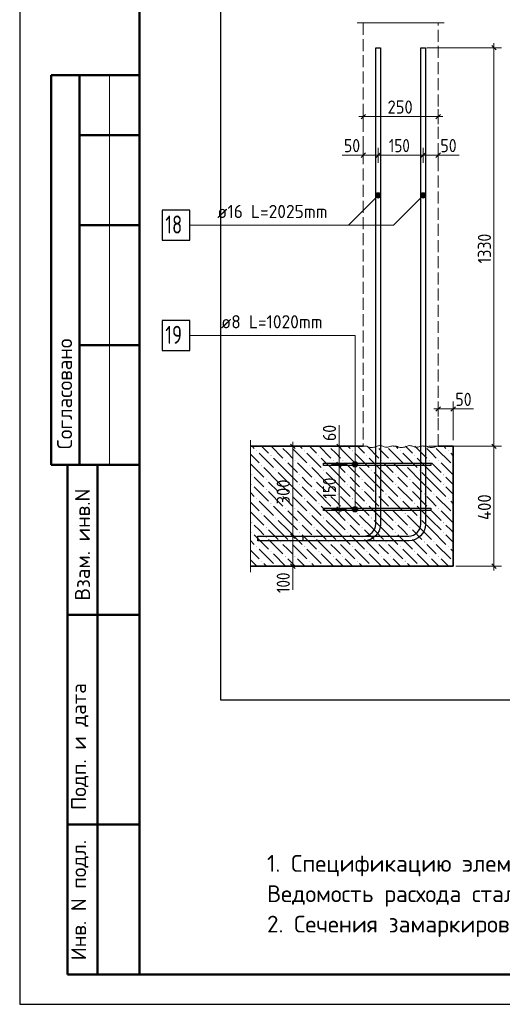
# Model space of a CAD drawing. Header units: millimetres. Extents: x 0 to 50400, y 0 to 35640.
# Tile 1 of 11: x 0 to 9668, y 0 to 19714. Entities that reach past the tile are written whole.
import ezdxf

# ---------------------------------------------------------------- set-up
doc = ezdxf.new("R2010")
doc.units = ezdxf.units.MM
doc.linetypes.add('______2', pattern=[324, 240, -84])
for name, color, linetype, lineweight in [('Standard', 7, 'Continuous', 25), ('Выпуски арматуры Г-обр.', 52, 'Continuous', 25), ('Выпуски арматуры П-обр. равн.', 52, 'Continuous', 25), ('ЖБ Пилон', 7, 'Continuous', 35), ('ЖБ Плита Фундамента верхний уровень', 7, 'Continuous', 35), ('Размерная выноска', 7, 'Continuous', 13), ('Размерная линия_ общее', 7, 'Continuous', 13)]:
    doc.layers.add(name, color=color, linetype=linetype, lineweight=lineweight)
doc.styles.add('ISOCPEUR', font='txt')

msp = doc.modelspace()

# ---------------------------------------------------------------- hatches: boundary and pattern name
at = {"layer": 'Standard', "linetype": 'Continuous', "lineweight": 13, "transparency": 33554687}
for points in [[(7221, 16157), (7145, 16233), (7131, 16208)], [(7221, 16157), (7131, 16208), (7197, 16143)], [(7197, 16143), (7131, 16208), (7131, 16181)], [(7197, 16143), (7131, 16181), (7170, 16143)], [(7170, 16143), (7131, 16181), (7145, 16157)], [(7235, 16181), (7170, 16247), (7145, 16233)], [(7235, 16181), (7145, 16233), (7221, 16157)], [(7235, 16208), (7197, 16247), (7170, 16247)], [(7235, 16208), (7170, 16247), (7235, 16181)], [(7197, 16247), (7235, 16208), (7221, 16233)], [(8121, 16157), (8045, 16233), (8031, 16208)], [(8121, 16157), (8031, 16208), (8097, 16143)], [(8097, 16143), (8031, 16208), (8031, 16181)], [(8097, 16143), (8031, 16181), (8070, 16143)], [(8070, 16143), (8031, 16181), (8045, 16157)], [(8135, 16181), (8070, 16247), (8045, 16233)], [(8135, 16181), (8045, 16233), (8121, 16157)], [(8135, 16208), (8097, 16247), (8070, 16247)], [(8135, 16208), (8070, 16247), (8135, 16181)], [(8097, 16247), (8135, 16208), (8121, 16233)], [(6670, 10840), (6763, 10840), (6744, 10860)], [(6670, 10840), (6744, 10860), (6690, 10860)], [(6690, 10860), (6744, 10860), (6717, 10867)], [(6663, 10813), (6771, 10813), (6763, 10840)], [(6663, 10813), (6763, 10840), (6670, 10840)], [(6670, 10786), (6771, 10813), (6663, 10813)], [(6670, 10786), (6763, 10786), (6771, 10813)], [(6690, 10767), (6763, 10786), (6670, 10786)], [(6690, 10767), (6744, 10767), (6763, 10786)], [(6744, 10767), (6690, 10767), (6717, 10759)], [(6663, 9913), (6771, 9913), (6763, 9940)], [(6663, 9913), (6763, 9940), (6670, 9940)], [(6670, 9886), (6771, 9913), (6663, 9913)], [(6670, 9940), (6763, 9940), (6744, 9960)], [(6670, 9940), (6744, 9960), (6690, 9960)], [(6670, 9886), (6763, 9886), (6771, 9913)], [(6690, 9867), (6763, 9886), (6670, 9886)], [(6690, 9960), (6744, 9960), (6717, 9967)], [(6690, 9867), (6744, 9867), (6763, 9886)], [(6744, 9867), (6690, 9867), (6717, 9859)]]:
    msp.add_hatch(color=7, dxfattribs=at).paths.add_polyline_path(points)
at = {"layer": 'ЖБ Плита Фундамента верхний уровень', "linetype": 'Continuous', "lineweight": 18, "transparency": 33554687}
for points in [[(4738, 11081), (4746, 11088), (4754, 11081), (4746, 11073)], [(5230, 11173), (5226, 11169), (5222, 11173)], [(5422, 11173), (5418, 11169), (5414, 11173)], [(5698, 11081), (5706, 11088), (5714, 11081), (5706, 11073)], [(6190, 11173), (6186, 11169), (6182, 11173)], [(6382, 11173), (6378, 11169), (6374, 11173)], [(6658, 11081), (6666, 11088), (6674, 11081), (6666, 11073)], [(7150, 11173), (7146, 11169), (7142, 11173)], [(7342, 11173), (7338, 11169), (7334, 11173)], [(7618, 11081), (7626, 11088), (7634, 11081), (7626, 11073)], [(8110, 11173), (8106, 11169), (8102, 11173)], [(8302, 11173), (8298, 11169), (8294, 11173)], [(8578, 11081), (8586, 11088), (8594, 11081), (8586, 11073)], [(5026, 10985), (5034, 10992), (5042, 10985), (5034, 10977)], [(5314, 10889), (5322, 10896), (5330, 10889), (5322, 10881)], [(5506, 10889), (5514, 10896), (5522, 10889), (5514, 10881)], [(5986, 10985), (5994, 10992), (6002, 10985), (5994, 10977)], [(6274, 10889), (6282, 10896), (6290, 10889), (6282, 10881)], [(6466, 10889), (6474, 10896), (6482, 10889), (6474, 10881)], [(6946, 10985), (6954, 10992), (6962, 10985), (6954, 10977)], [(7234, 10889), (7242, 10896), (7250, 10889), (7242, 10881)], [(7426, 10889), (7434, 10896), (7442, 10889), (7434, 10881)], [(7906, 10985), (7914, 10992), (7922, 10985), (7914, 10977)], [(8194, 10889), (8202, 10896), (8210, 10889), (8202, 10881)], [(8386, 10889), (8394, 10896), (8402, 10889), (8394, 10881)], [(4834, 10793), (4842, 10800), (4850, 10793), (4842, 10785)], [(5122, 10697), (5130, 10704), (5138, 10697), (5130, 10689)], [(5794, 10793), (5802, 10800), (5810, 10793), (5802, 10785)], [(6082, 10697), (6090, 10704), (6098, 10697), (6090, 10689)], [(6754, 10793), (6762, 10800), (6770, 10793), (6762, 10785)], [(7042, 10697), (7050, 10704), (7058, 10697), (7050, 10689)], [(7714, 10793), (7722, 10800), (7730, 10793), (7722, 10785)], [(8002, 10697), (8010, 10704), (8018, 10697), (8010, 10689)], [(8674, 10793), (8682, 10800), (8683, 10799), (8683, 10786), (8682, 10785)], [(4642, 10601), (4650, 10608), (4658, 10601), (4650, 10593)], [(4930, 10505), (4938, 10512), (4946, 10505), (4938, 10497)], [(5602, 10601), (5610, 10608), (5618, 10601), (5610, 10593)], [(5890, 10505), (5898, 10512), (5906, 10505), (5898, 10497)], [(6562, 10601), (6570, 10608), (6578, 10601), (6570, 10593)], [(6850, 10505), (6858, 10512), (6866, 10505), (6858, 10497)], [(7522, 10601), (7530, 10608), (7538, 10601), (7530, 10593)], [(7810, 10505), (7818, 10512), (7826, 10505), (7818, 10497)], [(8482, 10601), (8490, 10608), (8498, 10601), (8490, 10593)], [(4642, 10409), (4650, 10416), (4658, 10409), (4650, 10401)], [(4930, 10313), (4938, 10320), (4946, 10313), (4938, 10305)], [(5602, 10409), (5610, 10416), (5618, 10409), (5610, 10401)], [(5890, 10313), (5898, 10320), (5906, 10313), (5898, 10305)], [(6562, 10409), (6570, 10416), (6578, 10409), (6570, 10401)], [(6850, 10313), (6858, 10320), (6866, 10313), (6858, 10305)], [(7522, 10409), (7530, 10416), (7538, 10409), (7530, 10401)], [(7810, 10313), (7818, 10320), (7826, 10313), (7818, 10305)], [(8482, 10409), (8490, 10416), (8498, 10409), (8490, 10401)], [(4738, 10121), (4746, 10128), (4754, 10121), (4746, 10113)], [(5218, 10217), (5226, 10224), (5234, 10217), (5226, 10209)], [(5410, 10217), (5418, 10224), (5426, 10217), (5418, 10209)], [(5698, 10121), (5706, 10128), (5714, 10121), (5706, 10113)], [(6178, 10217), (6186, 10224), (6194, 10217), (6186, 10209)], [(6370, 10217), (6378, 10224), (6386, 10217), (6378, 10209)], [(6658, 10121), (6666, 10128), (6674, 10121), (6666, 10113)], [(7138, 10217), (7146, 10224), (7154, 10217), (7146, 10209)], [(7330, 10217), (7338, 10224), (7346, 10217), (7338, 10209)], [(7618, 10121), (7626, 10128), (7634, 10121), (7626, 10113)], [(8098, 10217), (8106, 10224), (8114, 10217), (8106, 10209)], [(8290, 10217), (8298, 10224), (8306, 10217), (8298, 10209)], [(8578, 10121), (8586, 10128), (8594, 10121), (8586, 10113)], [(5026, 10025), (5034, 10032), (5042, 10025), (5034, 10017)], [(5314, 9929), (5322, 9936), (5330, 9929), (5322, 9921)], [(5506, 9929), (5514, 9936), (5522, 9929), (5514, 9921)], [(5986, 10025), (5994, 10032), (6002, 10025), (5994, 10017)], [(6274, 9929), (6282, 9936), (6290, 9929), (6282, 9921)], [(6466, 9929), (6474, 9936), (6482, 9929), (6474, 9921)], [(6946, 10025), (6954, 10032), (6962, 10025), (6954, 10017)], [(7234, 9929), (7242, 9936), (7250, 9929), (7242, 9921)], [(7426, 9929), (7434, 9936), (7442, 9929), (7434, 9921)], [(7906, 10025), (7914, 10032), (7922, 10025), (7914, 10017)], [(8194, 9929), (8202, 9936), (8210, 9929), (8202, 9921)], [(8386, 9929), (8394, 9936), (8402, 9929), (8394, 9921)], [(4834, 9833), (4842, 9840), (4850, 9833), (4842, 9825)], [(5122, 9737), (5130, 9744), (5138, 9737), (5130, 9729)], [(5794, 9833), (5802, 9840), (5810, 9833), (5802, 9825)], [(6082, 9737), (6090, 9744), (6098, 9737), (6090, 9729)], [(6754, 9833), (6762, 9840), (6770, 9833), (6762, 9825)], [(7042, 9737), (7050, 9744), (7058, 9737), (7050, 9729)], [(7714, 9833), (7722, 9840), (7730, 9833), (7722, 9825)], [(8002, 9737), (8010, 9744), (8018, 9737), (8010, 9729)], [(8674, 9833), (8682, 9840), (8683, 9839), (8683, 9826), (8682, 9825)], [(4642, 9641), (4650, 9648), (4658, 9641), (4650, 9633)], [(4930, 9545), (4938, 9552), (4946, 9545), (4938, 9537)], [(5602, 9641), (5610, 9648), (5618, 9641), (5610, 9633)], [(5890, 9545), (5898, 9552), (5906, 9545), (5898, 9537)], [(6562, 9641), (6570, 9648), (6578, 9641), (6570, 9633)], [(6850, 9545), (6858, 9552), (6866, 9545), (6858, 9537)], [(7522, 9641), (7530, 9648), (7538, 9641), (7530, 9633)], [(7810, 9545), (7818, 9552), (7826, 9545), (7818, 9537)], [(8482, 9641), (8490, 9648), (8498, 9641), (8490, 9633)], [(4642, 9449), (4650, 9456), (4658, 9449), (4650, 9441)], [(4930, 9353), (4938, 9360), (4946, 9353), (4938, 9345)], [(5602, 9449), (5610, 9456), (5618, 9449), (5610, 9441)], [(5890, 9353), (5898, 9360), (5906, 9353), (5898, 9345)], [(6562, 9449), (6570, 9456), (6578, 9449), (6570, 9441)], [(6850, 9353), (6858, 9360), (6866, 9353), (6858, 9345)], [(7522, 9449), (7530, 9456), (7538, 9449), (7530, 9441)], [(7810, 9353), (7818, 9360), (7826, 9353), (7818, 9345)], [(8482, 9449), (8490, 9456), (8498, 9449), (8490, 9441)], [(4738, 9161), (4746, 9168), (4754, 9161), (4746, 9153)], [(5026, 9065), (5034, 9072), (5042, 9065), (5034, 9057)], [(5218, 9257), (5226, 9264), (5234, 9257), (5226, 9249)], [(5410, 9257), (5418, 9264), (5426, 9257), (5418, 9249)], [(5698, 9161), (5706, 9168), (5714, 9161), (5706, 9153)], [(5986, 9065), (5994, 9072), (6002, 9065), (5994, 9057)], [(6178, 9257), (6186, 9264), (6194, 9257), (6186, 9249)], [(6370, 9257), (6378, 9264), (6386, 9257), (6378, 9249)], [(6658, 9161), (6666, 9168), (6674, 9161), (6666, 9153)], [(6946, 9065), (6954, 9072), (6962, 9065), (6954, 9057)], [(7138, 9257), (7146, 9264), (7154, 9257), (7146, 9249)], [(7330, 9257), (7338, 9264), (7346, 9257), (7338, 9249)], [(7618, 9161), (7626, 9168), (7634, 9161), (7626, 9153)], [(7906, 9065), (7914, 9072), (7922, 9065), (7914, 9057)], [(8098, 9257), (8106, 9264), (8114, 9257), (8106, 9249)], [(8290, 9257), (8298, 9264), (8306, 9257), (8298, 9249)], [(8578, 9161), (8586, 9168), (8594, 9161), (8586, 9153)], [(4834, 8873), (4842, 8880), (4850, 8873), (4842, 8865)], [(5314, 8969), (5322, 8976), (5330, 8969), (5322, 8961)], [(5506, 8969), (5514, 8976), (5522, 8969), (5514, 8961)], [(5794, 8873), (5802, 8880), (5810, 8873), (5802, 8865)], [(6274, 8969), (6282, 8976), (6290, 8969), (6282, 8961)], [(6466, 8969), (6474, 8976), (6482, 8969), (6474, 8961)], [(6754, 8873), (6762, 8880), (6770, 8873), (6762, 8865)], [(7234, 8969), (7242, 8976), (7250, 8969), (7242, 8961)], [(7426, 8969), (7434, 8976), (7442, 8969), (7434, 8961)], [(7714, 8873), (7722, 8880), (7730, 8873), (7722, 8865)], [(8194, 8969), (8202, 8976), (8210, 8969), (8202, 8961)], [(8386, 8969), (8394, 8976), (8402, 8969), (8394, 8961)], [(8674, 8873), (8682, 8880), (8683, 8879), (8683, 8866), (8682, 8865)], [(5122, 8777), (5130, 8784), (5138, 8777), (5134, 8773), (5126, 8773)], [(6082, 8777), (6090, 8784), (6098, 8777), (6094, 8773), (6086, 8773)], [(7042, 8777), (7050, 8784), (7058, 8777), (7054, 8773), (7046, 8773)], [(8002, 8777), (8010, 8784), (8018, 8777), (8014, 8773), (8006, 8773)]]:
    msp.add_hatch(color=7, dxfattribs=at).paths.add_polyline_path(points, flags=16)

# ---------------------------------------------------------------- linework, layer by layer
at = {"layer": 'Standard', "color": 7, "linetype": 'Continuous', "lineweight": 25, "transparency": 33554687}
msp.add_line((2400, 35040), (2400, 1270), dxfattribs=at)
at = {"layer": 'Standard', "color": 7, "linetype": 'Continuous', "lineweight": 50, "transparency": 33554687}
for p, q in [((7, 18600), (0, 18600)), ((2400, 18600), (632, 18600)), ((632, 18600), (632, 10800)), ((632, 18600), (632, 10800)), ((1200, 18600), (1200, 10800)), ((2400, 17400), (1200, 17400)), ((2400, 15600), (1200, 15600)), ((2400, 13200), (1200, 13200)), ((0, 10800), (7, 10800)), ((632, 10800), (2400, 10800)), ((960, 600), (960, 10800)), ((960, 600), (960, 10800)), ((1560, 600), (1560, 10800)), ((960, 7800), (2400, 7800)), ((960, 3600), (2400, 3600)), ((2400, 600), (960, 600))]:
    msp.add_line(p, q, dxfattribs=at)
at = {"layer": 'Standard', "color": 7, "linetype": 'Continuous', "lineweight": 13, "transparency": 33554687}
for p, q in [((1800, 18600), (1800, 10800)), ((7145, 16233), (7145, 16233)), ((7221, 16233), (7221, 16233)), ((8045, 16233), (8045, 16233)), ((8121, 16233), (8121, 16233)), ((7145, 16157), (7145, 16157)), ((7221, 16157), (7221, 16157)), ((8045, 16157), (8045, 16157)), ((8121, 16157), (8121, 16157)), ((6717, 10813), (6717, 11473)), ((6717, 10867), (6717, 10867)), ((6663, 10813), (6663, 10813)), ((6717, 10759), (6717, 10759)), ((6771, 10813), (6771, 10813)), ((6663, 9913), (6663, 9913)), ((6717, 9967), (6717, 9967)), ((6717, 9859), (6717, 9859)), ((6771, 9913), (6771, 9913))]:
    msp.add_line(p, q, dxfattribs=at)
at = {"layer": 'Standard', "color": 7, "linetype": 'Continuous', "lineweight": 25, "transparency": 33554687}
msp.add_lwpolyline([(0, 0), (50400, 0), (50400, 35640), (0, 35640), (0, 0)], close=True, dxfattribs=at)
at = {"layer": 'Standard', "color": 7, "linetype": 'Continuous', "lineweight": 50, "transparency": 33554687}
msp.add_lwpolyline([(2400, 35040), (49800, 35040), (49800, 600), (2400, 600), (2400, 35040)], close=True, dxfattribs=at)
at = {"layer": 'Standard', "color": 254, "linetype": 'Continuous', "lineweight": 25, "true_color": 0xc4c4ff, "transparency": 33554687}
msp.add_lwpolyline([(4021, 6093), (10387, 6093), (10387, 20250), (4021, 20250), (4021, 6093)], dxfattribs=at)
at = {"layer": 'Standard', "color": 7, "linetype": 'Continuous', "lineweight": 13, "transparency": 33554687}
for points in [[(7183, 16195), (6589, 15601), (3409, 15601)], [(8083, 16195), (7489, 15601), (6589, 15601)], [(6717, 9913), (6717, 12493), (6717, 13393), (3417, 13393)]]:
    msp.add_lwpolyline(points, dxfattribs=at)
at = {"layer": 'Standard', "color": 7, "linetype": 'Continuous', "lineweight": 18, "transparency": 33554687}
for points in [[(6883, 11178), (6905, 11178), (6929, 11177), (6951, 11173), (6968, 11166), (6983, 11158), (7001, 11152), (7023, 11148), (7046, 11146), (7070, 11148), (7091, 11152), (7112, 11157), (7130, 11164), (7147, 11171), (7164, 11177), (7184, 11183), (7207, 11186), (7231, 11185), (7255, 11182), (7272, 11176), (7288, 11168), (7304, 11161), (7325, 11156), (7349, 11155), (7372, 11158), (7393, 11163), (7414, 11168), (7435, 11173), (7455, 11177), (7478, 11180), (7483, 11180)], [(7483, 11178), (7505, 11178), (7529, 11177), (7551, 11173), (7568, 11166), (7583, 11158), (7601, 11152), (7623, 11148), (7646, 11146), (7670, 11148), (7691, 11152), (7712, 11157), (7730, 11164), (7747, 11171), (7764, 11177), (7784, 11183), (7807, 11186), (7831, 11185), (7855, 11182), (7872, 11176), (7888, 11168), (7904, 11161), (7925, 11156), (7949, 11155), (7972, 11158), (7993, 11163), (8014, 11168), (8035, 11173), (8055, 11177), (8078, 11180), (8083, 11180)], [(8083, 11178), (8105, 11178), (8129, 11177), (8151, 11173), (8168, 11166), (8183, 11158), (8201, 11152), (8223, 11148), (8246, 11146), (8270, 11148), (8291, 11152), (8312, 11157), (8330, 11164), (8347, 11171), (8364, 11177), (8383, 11183)]]:
    msp.add_lwpolyline(points, dxfattribs=at)
at = {"layer": 'Standard', "color": 7, "linetype": 'Continuous', "lineweight": 13, "transparency": 33554687}
for centre in [(7183, 16195), (8083, 16195), (6717, 10813), (6717, 9913)]:
    msp.add_circle(centre, 54, dxfattribs=at)
at = {"layer": 'Выпуски арматуры Г-обр.', "color": 7, "linetype": 'Continuous', "lineweight": 25, "transparency": 33554687}
for points in [[(7231, 19153), (7231, 9606), (7223, 9546), (7202, 9483), (7170, 9426), (7130, 9378), (7083, 9338), (7025, 9306), (6962, 9285), (6902, 9277), (4771, 9277), (4771, 9373), (6895, 9373), (6940, 9379), (6986, 9394), (7028, 9418), (7062, 9446), (7090, 9480), (7114, 9522), (7129, 9568), (7135, 9613), (7135, 19153), (7231, 19153)], [(8131, 19153), (8131, 9606), (8123, 9546), (8102, 9483), (8070, 9426), (8030, 9378), (7983, 9338), (7925, 9306), (7862, 9285), (7802, 9277), (5678, 9277), (5678, 9373), (7795, 9373), (7840, 9379), (7886, 9394), (7928, 9418), (7962, 9446), (7990, 9480), (8014, 9522), (8029, 9568), (8035, 9613), (8035, 19153), (8131, 19153)], [(2857, 15301), (3409, 15301), (3409, 15901), (2857, 15901), (2857, 15301)]]:
    msp.add_lwpolyline(points, dxfattribs=at)
at = {"layer": 'Выпуски арматуры П-обр. равн.', "color": 7, "linetype": 'Continuous', "lineweight": 25, "transparency": 33554687}
for points in [[(2857, 13093), (3409, 13093), (3409, 13693), (2857, 13693), (2857, 13093)], [(8233, 10789), (6085, 10789), (6085, 10837), (8233, 10837), (8233, 10789)], [(8233, 9889), (6085, 9889), (6085, 9937), (8233, 9937), (8233, 9889)]]:
    msp.add_lwpolyline(points, dxfattribs=at)
at = {"layer": 'ЖБ Пилон', "color": 253, "linetype": '______2', "lineweight": 18, "true_color": 0xa0a0a0, "transparency": 33554687}
for p, q in [((6883, 19650), (6883, 11173)), ((8383, 11173), (8383, 19650))]:
    msp.add_line(p, q, dxfattribs=at)
at = {"layer": 'ЖБ Плита Фундамента верхний уровень', "color": 7, "linetype": 'Continuous', "lineweight": 35, "transparency": 33554687}
for p, q in [((6883, 11173), (4621, 11173)), ((8683, 11173), (8383, 11173)), ((8683, 8773), (8683, 11173)), ((4621, 8773), (8683, 8773))]:
    msp.add_line(p, q, dxfattribs=at)
at = {"layer": 'ЖБ Плита Фундамента верхний уровень', "color": 252, "linetype": 'Continuous', "lineweight": 18, "true_color": 0x8f8f8f, "transparency": 33554687}
for p, q in [((4654, 11173), (4698, 11129)), ((4846, 11173), (4986, 11033)), ((5038, 11173), (5274, 10937)), ((5370, 11033), (5274, 11129)), ((5466, 11129), (5754, 10841)), ((5614, 11173), (5658, 11129)), ((5806, 11173), (5946, 11033)), ((5998, 11173), (6234, 10937)), ((6330, 11033), (6234, 11129)), ((6426, 11129), (6714, 10841)), ((6574, 11173), (6618, 11129)), ((6766, 11173), (6906, 11033)), ((6958, 11173), (7194, 10937)), ((7290, 11033), (7194, 11129)), ((7386, 11129), (7674, 10841)), ((7534, 11173), (7578, 11129)), ((7726, 11173), (7866, 11033)), ((7918, 11173), (8154, 10937)), ((8250, 11033), (8154, 11129)), ((8346, 11129), (8634, 10841)), ((8494, 11173), (8538, 11129)), ((4621, 11014), (4794, 10841)), ((4794, 11033), (5082, 10745)), ((5370, 10649), (5082, 10937)), ((5466, 10937), (5370, 11033)), ((5754, 11033), (6042, 10745)), ((6330, 10649), (6042, 10937)), ((6426, 10937), (6330, 11033)), ((6714, 11033), (7002, 10745)), ((7290, 10649), (7002, 10937)), ((7386, 10937), (7290, 11033)), ((7674, 11033), (7962, 10745)), ((8250, 10649), (7962, 10937)), ((8346, 10937), (8250, 11033)), ((8634, 11033), (8683, 10983)), ((4621, 10822), (4890, 10553)), ((5178, 10457), (4890, 10745)), ((5178, 10649), (5370, 10457)), ((5370, 10841), (5562, 10649)), ((5370, 10649), (5562, 10457)), ((5562, 10841), (5850, 10553)), ((6138, 10457), (5850, 10745)), ((6138, 10649), (6330, 10457)), ((6330, 10841), (6522, 10649)), ((6330, 10649), (6522, 10457)), ((6522, 10841), (6810, 10553)), ((7098, 10457), (6810, 10745)), ((7098, 10649), (7290, 10457)), ((7290, 10841), (7482, 10649)), ((7290, 10649), (7482, 10457)), ((7482, 10841), (7770, 10553)), ((8058, 10457), (7770, 10745)), ((8058, 10649), (8250, 10457)), ((8250, 10841), (8442, 10649)), ((8250, 10649), (8442, 10457)), ((8442, 10841), (8683, 10599)), ((4794, 10457), (4698, 10553)), ((4890, 10361), (4794, 10457)), ((4986, 10457), (5178, 10265)), ((5178, 10457), (5370, 10265)), ((5370, 10457), (5658, 10169)), ((5754, 10457), (5658, 10553)), ((5850, 10361), (5754, 10457)), ((5946, 10457), (6138, 10265)), ((6138, 10457), (6330, 10265)), ((6330, 10457), (6618, 10169)), ((6714, 10457), (6618, 10553)), ((6810, 10361), (6714, 10457)), ((6906, 10457), (7098, 10265)), ((7098, 10457), (7290, 10265)), ((7290, 10457), (7578, 10169)), ((7674, 10457), (7578, 10553)), ((7770, 10361), (7674, 10457)), ((7866, 10457), (8058, 10265)), ((8058, 10457), (8250, 10265)), ((8250, 10457), (8538, 10169)), ((8634, 10457), (8538, 10553)), ((8683, 10407), (8634, 10457)), ((4698, 10361), (4986, 10073)), ((4986, 10265), (5274, 9977)), ((5658, 10361), (5946, 10073)), ((5946, 10265), (6234, 9977)), ((6618, 10361), (6906, 10073)), ((6906, 10265), (7194, 9977)), ((7578, 10361), (7866, 10073)), ((7866, 10265), (8154, 9977)), ((8538, 10361), (8683, 10215)), ((4621, 10246), (4698, 10169)), ((4794, 10073), (5082, 9785)), ((5370, 10073), (5274, 10169)), ((5466, 9977), (5370, 10073)), ((5466, 10169), (5754, 9881)), ((5754, 10073), (6042, 9785)), ((6330, 10073), (6234, 10169)), ((6426, 9977), (6330, 10073)), ((6426, 10169), (6714, 9881)), ((6714, 10073), (7002, 9785)), ((7290, 10073), (7194, 10169)), ((7386, 9977), (7290, 10073)), ((7386, 10169), (7674, 9881)), ((7674, 10073), (7962, 9785)), ((8250, 10073), (8154, 10169)), ((8346, 9977), (8250, 10073)), ((8346, 10169), (8634, 9881)), ((8634, 10073), (8683, 10023)), ((4621, 10054), (4794, 9881)), ((4621, 9862), (4890, 9593)), ((5370, 9689), (5082, 9977)), ((5370, 9881), (5562, 9689)), ((5562, 9881), (5850, 9593)), ((6330, 9689), (6042, 9977)), ((6330, 9881), (6522, 9689)), ((6522, 9881), (6810, 9593)), ((7290, 9689), (7002, 9977)), ((7290, 9881), (7482, 9689)), ((7482, 9881), (7770, 9593)), ((8250, 9689), (7962, 9977)), ((8250, 9881), (8442, 9689)), ((8442, 9881), (8683, 9639)), ((5178, 9497), (4890, 9785)), ((5178, 9689), (5370, 9497)), ((5370, 9689), (5562, 9497)), ((6138, 9497), (5850, 9785)), ((6138, 9689), (6330, 9497)), ((6330, 9689), (6522, 9497)), ((7098, 9497), (6810, 9785)), ((7098, 9689), (7290, 9497)), ((7290, 9689), (7482, 9497)), ((8058, 9497), (7770, 9785)), ((8058, 9689), (8250, 9497)), ((8250, 9689), (8442, 9497)), ((4794, 9497), (4698, 9593)), ((4890, 9401), (4794, 9497)), ((4986, 9497), (5178, 9305)), ((5178, 9497), (5370, 9305)), ((5370, 9497), (5658, 9209)), ((5754, 9497), (5658, 9593)), ((5850, 9401), (5754, 9497)), ((5946, 9497), (6138, 9305)), ((6138, 9497), (6330, 9305)), ((6330, 9497), (6618, 9209)), ((6714, 9497), (6618, 9593)), ((6810, 9401), (6714, 9497)), ((6906, 9497), (7098, 9305)), ((7098, 9497), (7290, 9305)), ((7290, 9497), (7578, 9209)), ((7674, 9497), (7578, 9593)), ((7770, 9401), (7674, 9497)), ((7866, 9497), (8058, 9305)), ((8058, 9497), (8250, 9305)), ((8250, 9497), (8538, 9209)), ((8634, 9497), (8538, 9593)), ((8683, 9447), (8634, 9497)), ((4621, 9286), (4698, 9209)), ((4698, 9401), (4986, 9113)), ((4986, 9305), (5274, 9017)), ((5658, 9401), (5946, 9113)), ((5946, 9305), (6234, 9017)), ((6618, 9401), (6906, 9113)), ((6906, 9305), (7194, 9017)), ((7578, 9401), (7866, 9113)), ((7866, 9305), (8154, 9017)), ((8538, 9401), (8683, 9255)), ((4621, 9094), (4794, 8921)), ((4794, 9113), (5082, 8825)), ((5370, 9113), (5274, 9209)), ((5466, 9017), (5370, 9113)), ((5466, 9209), (5754, 8921)), ((5754, 9113), (6042, 8825)), ((6330, 9113), (6234, 9209)), ((6426, 9017), (6330, 9113)), ((6426, 9209), (6714, 8921)), ((6714, 9113), (7002, 8825)), ((7290, 9113), (7194, 9209)), ((7386, 9017), (7290, 9113)), ((7386, 9209), (7674, 8921)), ((7674, 9113), (7962, 8825)), ((8250, 9113), (8154, 9209)), ((8346, 9017), (8250, 9113)), ((8346, 9209), (8634, 8921)), ((8634, 9113), (8683, 9063)), ((4621, 8902), (4750, 8773)), ((5326, 8773), (5082, 9017)), ((5370, 8921), (5518, 8773)), ((5562, 8921), (5710, 8773)), ((6286, 8773), (6042, 9017)), ((6330, 8921), (6478, 8773)), ((6522, 8921), (6670, 8773)), ((7246, 8773), (7002, 9017)), ((7290, 8921), (7438, 8773)), ((7482, 8921), (7630, 8773)), ((8206, 8773), (7962, 9017)), ((8250, 8921), (8398, 8773)), ((8442, 8921), (8590, 8773)), ((4942, 8773), (4890, 8825)), ((5902, 8773), (5850, 8825)), ((6862, 8773), (6810, 8825)), ((7822, 8773), (7770, 8825))]:
    msp.add_line(p, q, dxfattribs=at)
at = {"layer": 'Размерная выноска', "color": 7, "linetype": 'Continuous', "lineweight": 13, "transparency": 33554687}
for p, q in [((6763, 19650), (8503, 19650)), ((4621, 8653), (4621, 11293))]:
    msp.add_line(p, q, dxfattribs=at)
at = {"layer": 'Размерная линия_ общее', "color": 7, "linetype": 'Continuous', "lineweight": 13, "transparency": 33554687}
for p, q in [((9501, 19153), (8155, 19153)), ((9501, 19153), (9351, 19153)), ((9501, 19153), (9501, 19243)), ((9501, 19153), (9651, 19153)), ((9501, 11173), (9501, 19153)), ((6883, 17773), (6793, 17773)), ((6883, 17773), (6883, 17923)), ((6883, 17773), (6883, 17623)), ((6883, 17773), (8383, 17773)), ((8383, 17773), (8383, 17923)), ((8383, 17773), (8383, 17623)), ((8383, 17773), (8473, 17773)), ((6883, 17001), (6463, 17001)), ((6883, 17001), (6793, 17001)), ((6883, 17001), (6883, 17151)), ((6883, 17001), (6883, 16851)), ((6883, 17001), (7183, 17001)), ((7183, 17001), (7183, 17151)), ((7183, 17001), (7183, 16851)), ((7183, 17001), (8083, 17001)), ((8083, 17001), (8083, 17151)), ((8083, 17001), (8083, 16851)), ((8083, 17001), (8383, 17001)), ((8383, 17001), (8383, 17151)), ((8383, 17001), (8803, 17001)), ((8383, 17001), (8383, 16851)), ((8383, 17001), (8473, 17001)), ((8383, 11920), (8383, 12070)), ((8683, 11920), (8683, 12070)), ((8383, 11920), (8293, 11920)), ((8383, 11920), (8383, 11770)), ((8383, 11920), (8383, 11920)), ((8383, 11920), (8683, 11920)), ((8683, 11920), (9091, 11920)), ((8683, 11920), (8683, 11770)), ((8683, 11920), (8683, 11293)), ((8683, 11920), (8773, 11920)), ((6397, 11173), (6397, 11593)), ((5472, 11173), (5472, 11263)), ((6397, 11173), (6397, 11263)), ((5472, 11173), (5322, 11173)), ((5472, 11173), (5622, 11173)), ((5472, 11173), (5472, 11173)), ((5472, 9373), (5472, 11173)), ((6397, 11173), (6247, 11173)), ((6397, 11173), (6547, 11173)), ((6397, 10813), (6397, 11173)), ((9501, 11173), (9351, 11173)), ((9501, 11173), (9651, 11173)), ((6397, 10813), (6247, 10813)), ((6397, 10813), (6547, 10813)), ((6397, 9913), (6247, 9913)), ((6397, 9913), (6547, 9913)), ((6397, 9913), (6397, 9823)), ((5472, 9373), (5322, 9373)), ((5472, 9373), (5622, 9373)), ((5472, 9373), (6060, 9373)), ((5472, 8773), (5472, 9373)), ((5472, 8773), (5322, 8773)), ((5472, 8773), (5472, 8299)), ((5472, 8773), (5622, 8773)), ((5472, 8773), (5770, 8773)), ((5472, 8773), (5472, 8683)), ((9501, 8773), (8738, 8773)), ((9501, 8773), (9351, 8773)), ((9501, 8773), (9651, 8773)), ((9501, 8773), (9501, 8683))]:
    msp.add_line(p, q, dxfattribs=at)
at = {"layer": 'Размерная линия_ общее', "color": 7, "linetype": 'Continuous', "lineweight": 25, "transparency": 33554687}
for p, q in [((9546, 19108), (9456, 19198)), ((6838, 17728), (6928, 17818)), ((8338, 17728), (8428, 17818)), ((6838, 16956), (6928, 17046)), ((7138, 16956), (7228, 17046)), ((8038, 16956), (8128, 17046)), ((8338, 16956), (8428, 17046)), ((8338, 11875), (8428, 11965)), ((8638, 11875), (8728, 11965)), ((5517, 11128), (5427, 11218)), ((6442, 11128), (6352, 11218)), ((9546, 11128), (9456, 11218)), ((6442, 10768), (6352, 10858)), ((6442, 9868), (6352, 9958)), ((5517, 9328), (5427, 9418)), ((5517, 8728), (5427, 8818)), ((9546, 8728), (9456, 8818))]:
    msp.add_line(p, q, dxfattribs=at)
at = {"layer": 'Размерная линия_ общее', "color": 7, "linetype": 'Continuous', "lineweight": 13, "transparency": 33554687}
for points in [[(9501, 11173), (9481, 11173), (9481, 11173), (8197, 11173)], [(9501, 8773), (9501, 9594), (9501, 9594), (9501, 11173)], [(6397, 9913), (6397, 10021), (6397, 10021), (6397, 10813)]]:
    msp.add_lwpolyline(points, dxfattribs=at)

# ---------------------------------------------------------------- texts
at = {"layer": 'Standard', "color": 7, "linetype": 'Continuous', "lineweight": 50, "transparency": 33554687, "char_height": 300, "attachment_point": 7, "rotation": 90, "style": 'ISOCPEUR'}
for s, insert, width in [('\\A1;{\\fISOCPEUR|i0|b0;\\H300.000000;\\W1.000000;\\C7;Согласовано}\\P', (1050, 11114), 2486.25), ('\\A1;{\\fISOCPEUR|i0|b0;\\H300.000000;\\W1.000000;\\C7;Взам. инв.N}\\P', (1408, 8083), 2290.92), ('\\A1;{\\fISOCPEUR|i0|b0;\\H300.000000;\\W1.000000;\\C7;Подп. и дата}\\P', (1379, 3891), 2636.47), ('\\A1;{\\fISOCPEUR|i0|b0;\\H300.000000;\\W1.000000;\\C7;Инв. N подл.}\\P', (1379, 881), 2426.15)]:
    msp.add_mtext(s, dxfattribs=dict(at, insert=insert, width=width))
at = {"layer": 'Standard', "color": 7, "linetype": 'Continuous', "lineweight": 13, "transparency": 33554687, "insert": (4955, 2989), "char_height": 336, "width": 15176.28, "attachment_point": 1, "line_spacing_factor": 1.084337}
msp.add_mtext('\\A1;{\\fISOCPEUR|i0|b0;\\H335.999994;\\W1.000000;\\C7;1. Спецификацию элементов, Ведомость деталей см. лист КЖ.2-0.2-12.}\\P{\\fISOCPEUR|i0|b0;\\H335.999994;\\W1.000000;\\C7;Ведомость расхода стали см. лист КЖ.2-0.2-1.1.}\\P{\\fISOCPEUR|i0|b0;\\H335.999994;\\W1.000000;\\C7;2. Сечения замаркированы см. лист КЖ.2-0.2-9.}\\P', dxfattribs=at)
at = {"layer": 'Выпуски арматуры Г-обр.', "color": 7, "linetype": 'Continuous', "lineweight": 13, "transparency": 33554687, "attachment_point": 7, "style": 'ISOCPEUR'}
for s, insert, char_height, width in [('\\W0.96;ø16 L=2025mm ', (3958, 15742), 264, 2580.63), ('\\W0.75;18', (2917, 15433), 360, 566.75)]:
    msp.add_mtext(s, dxfattribs=dict(at, insert=insert, char_height=char_height, width=width))
at = {"layer": 'Выпуски арматуры П-обр. равн.', "color": 7, "linetype": 'Continuous', "lineweight": 13, "transparency": 33554687, "attachment_point": 7, "style": 'ISOCPEUR'}
for s, insert, char_height, width in [('\\W0.96;ø8 L=1020mm ', (4035, 13534), 264, 2395.56), ('\\W0.75;19', (2917, 13225), 360, 566.75)]:
    msp.add_mtext(s, dxfattribs=dict(at, insert=insert, char_height=char_height, width=width))
at = {"layer": 'Размерная линия_ общее', "color": 7, "linetype": 'Continuous', "lineweight": 25, "transparency": 33554687, "char_height": 264, "attachment_point": 7, "style": 'ISOCPEUR'}
for s, insert, width in [('\\W0.91;250', (7369, 17833), 674.39), ('\\W0.87;50', (6495, 17061), 484.71), ('\\W0.83;150', (7396, 17061), 610.29), ('\\W0.87;50', (8428, 17061), 484.71), ('\\W0.87;50', (8728, 11980), 484.71)]:
    msp.add_mtext(s, dxfattribs=dict(at, insert=insert, width=width))
at = {"layer": 'Размерная линия_ общее', "color": 7, "linetype": 'Continuous', "lineweight": 25, "transparency": 33554687, "char_height": 264, "attachment_point": 7, "rotation": 90, "style": 'ISOCPEUR'}
for s, insert, width in [('\\W0.87;1330', (9441, 14833), 800.28), ('\\W0.87;60', (6337, 11278), 484.71), ('\\W0.91;300', (5412, 10009), 674.39), ('\\W0.83;150', (6337, 10125), 610.29), ('\\W0.92;400', (9441, 9696), 701.33), ('\\W0.83;100', (5412, 8235), 610.29)]:
    msp.add_mtext(s, dxfattribs=dict(at, insert=insert, width=width))

doc.saveas('drawing.dxf')
